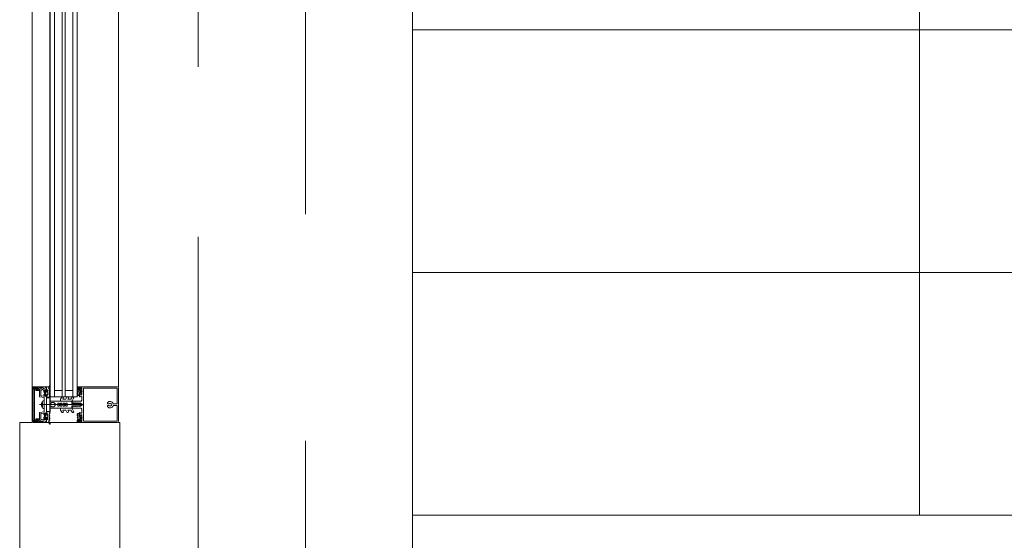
# Model space of a CAD drawing. Header units: centimetres. Extents: x -2424 to 1783, y 5 to 2907.
# Tile 9 of 99: x -1253 to -1115, y 1537 to 1610. Entities that reach past the tile are written whole.
import ezdxf

# ---------------------------------------------------------------- set-up
doc = ezdxf.new("R2010")
doc.units = ezdxf.units.CM
for name, pattern in [('Dash', [60, 30, -30]), ('Hidden', [71.4375, 47.625, -23.8125]), ('Oś', [222.25, 127, -31.75, 31.75, -31.75])]:
    doc.linetypes.add(name, pattern=pattern)
for name, color, linetype, lineweight in [('A-DETL', 90, 'Continuous', 9), ('A-DETL-GENF', 92, 'Continuous', 9), ('A-DETL-THIN', 151, 'Continuous', 9), ('A-GLAZ-CURT', 52, 'Continuous', 9), ('A-GLAZ-CWMG', 51, 'Continuous', 9), ('A-WALL', 113, 'Continuous', 13), ('S-GRID', 1, 'Continuous', 13), ('S-STRS', 31, 'Continuous', 13), ('S-STRS-MBND', 31, 'Continuous', 13)]:
    doc.layers.add(name, color=color, linetype=linetype, lineweight=lineweight)

msp = doc.modelspace()

# ---------------------------------------------------------------- linework, layer by layer
at = {"layer": 'A-DETL', "color": 251, "linetype": 'Hidden', "lineweight": 9}
msp.add_line((-1227.62, 1388.83), (-1227.62, 1828.33), dxfattribs=at)
at = {"layer": 'A-DETL-GENF', "color": 251, "lineweight": 9}
for p, q in [((-1250.87, 1553.48), (-1250.87, 1558.18)), ((-1250.72, 1557.95), (-1250.72, 1553.7)), ((-1250.57, 1553.69), (-1250.57, 1557.96)), ((-1249.96, 1558.15), (-1249.96, 1557.87)), ((-1249.86, 1557.93), (-1249.86, 1556.96)), ((-1249.41, 1558.17), (-1249.83, 1557.97)), ((-1249.63, 1557.88), (-1249.46, 1557.96)), ((-1248.85, 1557.84), (-1248.85, 1557.78)), ((-1248.79, 1557.71), (-1248.79, 1557.84)), ((-1248.39, 1558), (-1248.54, 1558.09)), ((-1248.48, 1557.9), (-1248.39, 1557.95)), ((-1248.37, 1558.42), (-1248.37, 1558.51)), ((-1244.57, 1558.2), (-1244.57, 1558.3)), ((-1244.46, 1557.73), (-1244.51, 1557.87)), ((-1244.45, 1558.18), (-1244.45, 1558.31)), ((-1244.35, 1557.91), (-1244.45, 1558.13)), ((-1244.12, 1558.05), (-1244.1, 1558.08)), ((-1244.09, 1557.87), (-1244.09, 1557.54)), ((-1244.05, 1558.09), (-1243.94, 1557.96)), ((-1243.95, 1557.85), (-1243.96, 1557.84)), ((-1238.98, 1558.33), (-1243.58, 1558.33)), ((-1238.98, 1558.12), (-1243.58, 1558.12)), ((-1238.92, 1558.33), (-1240.57, 1558.33)), ((-1238.77, 1553.46), (-1238.77, 1558.18)), ((-1249.82, 1556.92), (-1249.21, 1556.81)), ((-1249.68, 1557.17), (-1249.68, 1557.79)), ((-1249.13, 1557.8), (-1249.22, 1557.72)), ((-1249.22, 1557.13), (-1249.13, 1557.05)), ((-1249.19, 1556.78), (-1249.19, 1555.85)), ((-1249.17, 1557.54), (-1249.17, 1557.31)), ((-1249.11, 1557.5), (-1249.11, 1557.62)), ((-1249.11, 1557.24), (-1249.11, 1557.36)), ((-1248.91, 1557.56), (-1249.07, 1557.47)), ((-1249.07, 1557.38), (-1248.91, 1557.29)), ((-1249.06, 1557.67), (-1248.94, 1557.67)), ((-1248.94, 1557.19), (-1249.06, 1557.19)), ((-1248.89, 1557.62), (-1248.89, 1557.59)), ((-1248.89, 1557.26), (-1248.89, 1557.24)), ((-1248.85, 1557.07), (-1248.85, 1557.01)), ((-1248.75, 1557.65), (-1248.74, 1557.65)), ((-1248.75, 1557.2), (-1248.74, 1557.19)), ((-1248.68, 1557.8), (-1248.73, 1557.77)), ((-1248.71, 1557.25), (-1248.73, 1557.25)), ((-1248.71, 1557.61), (-1248.72, 1557.59)), ((-1248.71, 1557.55), (-1248.69, 1557.54)), ((-1248.68, 1557.37), (-1248.7, 1557.36)), ((-1248.7, 1557.31), (-1248.69, 1557.3)), ((-1248.68, 1557.49), (-1248.69, 1557.48)), ((-1248.69, 1557.43), (-1248.68, 1557.42)), ((-1248.39, 1557.78), (-1248.48, 1557.83)), ((-1248.48, 1557.68), (-1248.39, 1557.73)), ((-1248.39, 1557.56), (-1248.48, 1557.61)), ((-1248.48, 1557.46), (-1248.39, 1557.51)), ((-1248.39, 1557.34), (-1248.48, 1557.39)), ((-1248.48, 1557.24), (-1248.39, 1557.29)), ((-1248.39, 1557.12), (-1248.48, 1557.17)), ((-1248.47, 1557.02), (-1248.39, 1557.07)), ((-1248.39, 1556.9), (-1248.47, 1556.95)), ((-1246.91, 1556.38), (-1246.91, 1556.56)), ((-1246.9, 1556.59), (-1246.74, 1556.86)), ((-1246.52, 1556.74), (-1246.57, 1556.65)), ((-1246.53, 1556.58), (-1246.21, 1556.58)), ((-1246.17, 1556.6), (-1246.01, 1556.86)), ((-1245.8, 1556.74), (-1245.85, 1556.65)), ((-1245.81, 1556.58), (-1245.48, 1556.58)), ((-1245.44, 1556.6), (-1245.28, 1556.86)), ((-1245.07, 1556.74), (-1245.29, 1556.35)), ((-1244.56, 1557.62), (-1244.48, 1557.67)), ((-1244.48, 1557.52), (-1244.56, 1557.57)), ((-1244.56, 1557.4), (-1244.48, 1557.45)), ((-1244.48, 1557.3), (-1244.56, 1557.35)), ((-1244.56, 1557.18), (-1244.48, 1557.23)), ((-1244.29, 1557.54), (-1244.29, 1557.77)), ((-1244.14, 1557.5), (-1244.24, 1557.5)), ((-1244.1, 1557.33), (-1244.12, 1557.36)), ((-1243.94, 1557.45), (-1244.05, 1557.32)), ((-1243.98, 1557.8), (-1243.98, 1557.61)), ((-1243.96, 1557.57), (-1243.95, 1557.56)), ((-1249.86, 1555.83), (-1243.7, 1555.83)), ((-1249.56, 1556.05), (-1249.56, 1555.6)), ((-1249.41, 1555.42), (-1249.41, 1556.23)), ((-1249.19, 1555.8), (-1249.19, 1554.87)), ((-1247.87, 1556.13), (-1248.09, 1556.13)), ((-1247.87, 1555.53), (-1248.09, 1555.53)), ((-1246.91, 1555.28), (-1246.91, 1555.09)), ((-1245.34, 1556.33), (-1246.86, 1556.33)), ((-1245.34, 1555.33), (-1246.86, 1555.33)), ((-1245.07, 1554.91), (-1245.29, 1555.3)), ((-1245.27, 1556.28), (-1245.27, 1556.18)), ((-1245.27, 1555.46), (-1245.27, 1555.38)), ((-1244.09, 1556.33), (-1245.22, 1556.33)), ((-1245.22, 1555.33), (-1244.09, 1555.33)), ((-1244.48, 1556.01), (-1244.47, 1556.04)), ((-1244.48, 1555.64), (-1244.47, 1555.62)), ((-1244.45, 1556.04), (-1244.43, 1556.01)), ((-1244.45, 1555.62), (-1244.43, 1555.64)), ((-1244.42, 1556), (-1244.28, 1556)), ((-1244.42, 1555.65), (-1244.28, 1555.65)), ((-1244.1, 1555.9), (-1244.09, 1555.88)), ((-1244.1, 1555.75), (-1244.09, 1555.78)), ((-1240.12, 1555.95), (-1240.25, 1555.95)), ((-1240.25, 1555.71), (-1240.12, 1555.71)), ((-1239.77, 1555.95), (-1239.83, 1555.95)), ((-1239.83, 1555.71), (-1239.77, 1555.71)), ((-1239.5, 1555.93), (-1239.03, 1555.93)), ((-1239.03, 1555.73), (-1239.5, 1555.73)), ((-1249.96, 1553.79), (-1249.96, 1553.51)), ((-1249.86, 1554.69), (-1249.86, 1553.73)), ((-1249.21, 1554.84), (-1249.82, 1554.74)), ((-1249.68, 1553.86), (-1249.68, 1554.48)), ((-1249.46, 1553.69), (-1249.63, 1553.77)), ((-1249.22, 1554.52), (-1249.13, 1554.6)), ((-1249.13, 1553.85), (-1249.22, 1553.93)), ((-1249.17, 1554.11), (-1249.17, 1554.34)), ((-1249.11, 1554.42), (-1249.11, 1554.3)), ((-1249.11, 1554.16), (-1249.11, 1554.04)), ((-1249.07, 1554.27), (-1248.91, 1554.36)), ((-1248.91, 1554.09), (-1249.07, 1554.18)), ((-1248.94, 1554.47), (-1249.06, 1554.47)), ((-1249.06, 1553.99), (-1248.94, 1553.99)), ((-1248.89, 1554.39), (-1248.89, 1554.42)), ((-1248.89, 1554.04), (-1248.89, 1554.06)), ((-1248.85, 1554.58), (-1248.85, 1554.64)), ((-1248.85, 1553.82), (-1248.85, 1553.88)), ((-1248.79, 1553.94), (-1248.79, 1553.82)), ((-1248.75, 1554.45), (-1248.74, 1554.46)), ((-1248.75, 1554), (-1248.74, 1554)), ((-1248.71, 1554.4), (-1248.73, 1554.4)), ((-1248.68, 1553.85), (-1248.73, 1553.88)), ((-1248.71, 1554.04), (-1248.72, 1554.06)), ((-1248.71, 1554.1), (-1248.69, 1554.11)), ((-1248.7, 1554.34), (-1248.69, 1554.35)), ((-1248.68, 1554.28), (-1248.7, 1554.29)), ((-1248.69, 1554.22), (-1248.68, 1554.23)), ((-1248.68, 1554.16), (-1248.69, 1554.17)), ((-1248.39, 1554.53), (-1248.48, 1554.48)), ((-1248.48, 1554.41), (-1248.39, 1554.36)), ((-1248.39, 1554.31), (-1248.48, 1554.26)), ((-1248.48, 1554.19), (-1248.39, 1554.14)), ((-1248.39, 1554.09), (-1248.48, 1554.04)), ((-1248.48, 1553.97), (-1248.39, 1553.92)), ((-1248.39, 1553.87), (-1248.48, 1553.82)), ((-1248.48, 1553.75), (-1248.39, 1553.7)), ((-1248.39, 1554.75), (-1248.47, 1554.7)), ((-1248.47, 1554.63), (-1248.39, 1554.58)), ((-1246.9, 1555.06), (-1246.74, 1554.79)), ((-1246.52, 1554.91), (-1246.57, 1555)), ((-1246.53, 1555.08), (-1246.21, 1555.08)), ((-1246.17, 1555.05), (-1246.01, 1554.79)), ((-1245.8, 1554.91), (-1245.85, 1555)), ((-1245.81, 1555.08), (-1245.48, 1555.08)), ((-1245.44, 1555.05), (-1245.28, 1554.79)), ((-1244.56, 1554.47), (-1244.48, 1554.42)), ((-1244.48, 1554.35), (-1244.56, 1554.3)), ((-1244.56, 1554.25), (-1244.48, 1554.2)), ((-1244.48, 1554.13), (-1244.56, 1554.08)), ((-1244.56, 1554.03), (-1244.48, 1553.98)), ((-1244.46, 1553.92), (-1244.51, 1553.78)), ((-1244.35, 1553.74), (-1244.45, 1553.52)), ((-1244.29, 1554.11), (-1244.29, 1553.89)), ((-1244.14, 1554.16), (-1244.24, 1554.16)), ((-1244.1, 1554.32), (-1244.12, 1554.29)), ((-1244.09, 1553.78), (-1244.09, 1554.11)), ((-1243.94, 1554.2), (-1244.05, 1554.33)), ((-1243.98, 1553.85), (-1243.98, 1554.04)), ((-1243.96, 1554.08), (-1243.95, 1554.09)), ((-1243.95, 1553.8), (-1243.96, 1553.81)), ((-1249.83, 1553.68), (-1249.41, 1553.48)), ((-1248.39, 1553.65), (-1248.54, 1553.56)), ((-1248.37, 1553.23), (-1248.37, 1553.14)), ((-1244.57, 1553.45), (-1244.57, 1553.35)), ((-1244.45, 1553.48), (-1244.45, 1553.35)), ((-1244.12, 1553.6), (-1244.1, 1553.57)), ((-1244.05, 1553.57), (-1243.94, 1553.69)), ((-1238.98, 1553.54), (-1243.58, 1553.54)), ((-1238.98, 1553.33), (-1243.58, 1553.33)), ((-1240.57, 1553.33), (-1238.92, 1553.33))]:
    msp.add_line(p, q, dxfattribs=at)
at = {"layer": 'A-DETL-GENF', "color": 251, "lineweight": 9, "flags": 128}
for points in [[(-1250.72, 1558.33), (-1248.87, 1558.33), (-1248.87, 1558.22), (-1249.23, 1558.1)], [(-1250.01, 1557.82), (-1250.36, 1557.82), (-1250.36, 1557.95), (-1250.09, 1557.95), (-1250.09, 1558.2), (-1250.72, 1558.2), (-1250.72, 1553.46), (-1250.09, 1553.46), (-1250.09, 1553.71), (-1250.36, 1553.71), (-1250.36, 1553.84), (-1250.01, 1553.84)], [(-1250.52, 1558.01), (-1250.16, 1558.01), (-1250.16, 1558.15), (-1250.52, 1558.15)], [(-1249.37, 1558.17), (-1249.48, 1558.17), (-1249.6, 1558.2), (-1249.91, 1558.2)], [(-1249.31, 1557.88), (-1249.01, 1557.96), (-1249.01, 1557.78), (-1248.95, 1557.78), (-1248.87, 1557.86), (-1248.87, 1558.18), (-1249.25, 1558.08)], [(-1248.58, 1558.31), (-1248.85, 1558.31), (-1248.85, 1557.9)], [(-1244.43, 1558.33), (-1244.29, 1558.33), (-1244.29, 1558.12), (-1244.31, 1558.07)], [(-1243.47, 1558.33), (-1244.27, 1558.33), (-1244.27, 1558.14), (-1244.19, 1558.06), (-1244.13, 1558.06), (-1244.13, 1558.18), (-1243.9, 1558.18), (-1243.9, 1557.73)], [(-1243.47, 1558.12), (-1243.67, 1558.12), (-1243.67, 1553.54), (-1243.47, 1553.54)], [(-1238.98, 1555.98), (-1238.98, 1558.12), (-1240.57, 1558.12)], [(-1249.6, 1554.58), (-1249.01, 1554.69), (-1249.01, 1554.58), (-1248.95, 1554.58), (-1248.87, 1554.66), (-1248.87, 1557), (-1248.95, 1557.08), (-1249.01, 1557.08), (-1249.01, 1556.97), (-1249.6, 1557.07)], [(-1249.04, 1557.75), (-1249.05, 1557.75), (-1249.08, 1557.8)], [(-1249.08, 1557.06), (-1249.05, 1557.11), (-1249.04, 1557.11)], [(-1248.85, 1556.94), (-1248.85, 1556.81), (-1248.46, 1556.81), (-1248.39, 1556.85)], [(-1248.79, 1557.03), (-1248.79, 1557.15), (-1248.77, 1557.15), (-1248.78, 1557.02)], [(-1244.31, 1557.34), (-1244.29, 1557.29), (-1244.29, 1557.09), (-1244.49, 1557.09), (-1244.56, 1557.13)], [(-1243.9, 1557.68), (-1243.9, 1557.24), (-1244.13, 1557.24), (-1244.13, 1557.36), (-1244.19, 1557.36), (-1244.27, 1557.28), (-1244.27, 1556.92), (-1244.15, 1556.92), (-1244.15, 1557.04), (-1243.94, 1557.04), (-1243.94, 1556.48)], [(-1249.35, 1555.31), (-1249.19, 1555.29), (-1249.19, 1556.37), (-1249.35, 1556.35)], [(-1248.26, 1556.03), (-1248.38, 1556.03), (-1248.38, 1556.33), (-1245.31, 1556.33), (-1245.31, 1556), (-1244.5, 1556)], [(-1248.26, 1555.63), (-1248.38, 1555.63), (-1248.38, 1555.33), (-1245.31, 1555.33), (-1245.31, 1555.65), (-1244.5, 1555.65)], [(-1247.8, 1556.09), (-1247.58, 1555.83), (-1247.28, 1555.83), (-1247.28, 1556.03), (-1247.08, 1556.03), (-1247.08, 1555.93), (-1246.91, 1555.93), (-1246.91, 1556.03), (-1246.71, 1556.03), (-1246.71, 1555.83), (-1246.54, 1555.83), (-1246.54, 1556.03), (-1246.34, 1556.03), (-1246.34, 1555.93), (-1246.18, 1555.93), (-1246.18, 1556.03), (-1245.98, 1556.03), (-1245.98, 1555.83), (-1244.08, 1555.83), (-1245.98, 1555.83), (-1245.98, 1555.63), (-1246.18, 1555.63), (-1246.18, 1555.73), (-1246.34, 1555.73), (-1246.34, 1555.63), (-1246.54, 1555.63), (-1246.54, 1555.83), (-1246.71, 1555.83), (-1246.71, 1555.63), (-1246.91, 1555.63), (-1246.91, 1555.73), (-1247.08, 1555.73), (-1247.08, 1555.63), (-1247.28, 1555.63), (-1247.28, 1555.83), (-1247.58, 1555.83), (-1247.8, 1555.56)], [(-1245.17, 1556.08), (-1245.08, 1556.08), (-1245.05, 1556.03), (-1244.93, 1556.03), (-1244.9, 1556.08), (-1244.87, 1556.03), (-1244.75, 1556.03), (-1244.72, 1556.08), (-1244.69, 1556.03), (-1244.57, 1556.03), (-1244.54, 1556.08), (-1244.51, 1556.03), (-1244.39, 1556.03), (-1244.36, 1556.08), (-1244.33, 1556.03), (-1244.21, 1556.03), (-1244.18, 1556.08), (-1244.15, 1556.03), (-1244.12, 1556.03), (-1243.92, 1555.91)], [(-1243.92, 1555.74), (-1244.12, 1555.63), (-1244.24, 1555.63), (-1244.27, 1555.58), (-1244.3, 1555.63), (-1244.42, 1555.63), (-1244.45, 1555.58), (-1244.48, 1555.63), (-1244.6, 1555.63), (-1244.63, 1555.58), (-1244.66, 1555.63), (-1244.78, 1555.63), (-1244.81, 1555.58), (-1244.84, 1555.63), (-1244.96, 1555.63), (-1244.99, 1555.58), (-1245.02, 1555.63), (-1245.14, 1555.63), (-1245.17, 1555.57)], [(-1243.94, 1555.18), (-1243.94, 1554.62), (-1244.15, 1554.62), (-1244.15, 1554.74), (-1244.27, 1554.74), (-1244.27, 1554.38), (-1244.19, 1554.3), (-1244.13, 1554.3), (-1244.13, 1554.42), (-1243.9, 1554.42), (-1243.9, 1553.97)], [(-1240.57, 1553.54), (-1238.98, 1553.54), (-1238.98, 1555.68)], [(-1249.25, 1553.58), (-1248.87, 1553.48), (-1248.87, 1553.8), (-1248.95, 1553.88), (-1249.01, 1553.88), (-1249.01, 1553.69), (-1249.31, 1553.77)], [(-1249.08, 1554.6), (-1249.05, 1554.55), (-1249.04, 1554.55)], [(-1249.04, 1553.91), (-1249.05, 1553.91), (-1249.08, 1553.86)], [(-1248.85, 1554.71), (-1248.85, 1554.85), (-1248.46, 1554.85), (-1248.39, 1554.8)], [(-1248.58, 1553.35), (-1248.85, 1553.35), (-1248.85, 1553.76)], [(-1248.79, 1554.62), (-1248.79, 1554.5), (-1248.77, 1554.5), (-1248.78, 1554.63)], [(-1244.31, 1554.31), (-1244.29, 1554.36), (-1244.29, 1554.57), (-1244.49, 1554.57), (-1244.56, 1554.52)], [(-1243.9, 1553.92), (-1243.9, 1553.48), (-1244.13, 1553.48), (-1244.13, 1553.6), (-1244.19, 1553.6), (-1244.27, 1553.52), (-1244.27, 1553.33), (-1243.47, 1553.33)], [(-1249.23, 1553.55), (-1248.87, 1553.44), (-1248.87, 1553.33), (-1250.72, 1553.33)], [(-1250.52, 1553.5), (-1250.16, 1553.5), (-1250.16, 1553.64), (-1250.52, 1553.64)], [(-1249.91, 1553.46), (-1249.6, 1553.46), (-1249.48, 1553.49), (-1249.37, 1553.49)], [(-1244.43, 1553.33), (-1244.29, 1553.33), (-1244.29, 1553.53), (-1244.31, 1553.58)]]:
    msp.add_lwpolyline(points, dxfattribs=at)
for points in [[(-1248.41, 1554.86), (-1248.41, 1556.8), (-1248.86, 1556.8), (-1248.86, 1554.86)], [(-1248.37, 1554.86), (-1248.37, 1556.8), (-1248.41, 1556.8), (-1248.41, 1554.86)]]:
    msp.add_lwpolyline(points, close=True, dxfattribs=at)
at = {"layer": 'A-DETL-GENF', "color": 251, "lineweight": 9}
for centre, radius, start, end in [((-1250.72, 1558.18), 0.15, 89.9938, 180.0062), ((-1250.52, 1557.95), 0.2, 89.9718, 180.0352), ((-1250.52, 1557.96), 0.0499, 89.8796, 180.0225), ((-1250.01, 1557.87), 0.05, 270, 0.0001), ((-1249.91, 1558.14), 0.0512, 90.5709, 178.6482), ((-1249.81, 1557.93), 0.05, 115, 180), ((-1249.58, 1557.79), 0.1, 115, 180), ((-1249.44, 1557.9), 0.06, 18.8192, 115), ((-1249.38, 1558.12), 0.06, 8.4417, 115), ((-1249.32, 1557.94), 0.06, 198.8192, 285), ((-1249.37, 1558.1), 0.07, 30.0064, 90), ((-1249.26, 1558.13), 0.06, 188.4417, 285), ((-1249.25, 1558.17), 0.07, 210.0064, 288), ((-1248.85, 1557.87), 0.03, 270, 90), ((-1248.73, 1557.84), 0.065, 0, 180), ((-1248.7, 1557.84), 0.04, 299.9937, 0), ((-1248.72, 1558.56), 0.286, 297.5921, 351.6433), ((-1248.52, 1558.13), 0.05, 115.3637, 240.1649), ((-1248.66, 1558.44), 0.291, 295.3637, 350.4545), ((-1248.45, 1557.86), 0.0417, 125.132, 234.868), ((-1248.4, 1558.51), 0.03, 359.9022, 171.6433), ((-1248.41, 1557.97), 0.03, 300.7154, 60.1649), ((-1248.57, 1558.42), 0.2, 350.4545, 359.9022), ((-1244.55, 1558.3), 0.02, 104.6036, 180), ((-1243.58, 1558.22), 0.997, 181.4989, 200.69), ((-1244.54, 1558.26), 0.059, 358.5974, 104.6036), ((-1243.55, 1558.25), 0.933, 179.587, 203.0035), ((-1244.43, 1558.31), 0.02, 90.0007, 179.9993), ((-1244.35, 1558.18), 0.1, 180.0001, 204), ((-1244.38, 1557.9), 0.0337, 203.0035, 24), ((-1244.28, 1558.06), 0.03, 165.4027, 284.3746), ((-1244.15, 1557.77), 0.148, 82.4164, 180.2404), ((-1244.2, 1557.77), 0.277, 76.6587, 104.3746), ((-1244.13, 1558.06), 0.02, 256.6587, 330.0171), ((-1244.14, 1557.87), 0.0496, 2.7559, 69.6878), ((-1244.07, 1558.07), 0.03, 38.5798, 149.9915), ((-1243.93, 1557.8), 0.05, 128.8475, 180), ((-1244, 1557.91), 0.08, 308.8475, 39.685), ((-1238.92, 1558.18), 0.15, 0.0003, 89.9997), ((-1249.81, 1556.96), 0.05, 180, 260), ((-1249.58, 1557.17), 0.1, 180, 260), ((-1249.17, 1557.66), 0.08, 129.9967, 247.3844), ((-1249.17, 1557.19), 0.08, 112.6228, 229.9969), ((-1249.22, 1556.78), 0.03, 0, 80), ((-1249.22, 1557.54), 0.05, 0.0003, 67.3776), ((-1249.22, 1557.31), 0.05, 292.6209, 0.0012), ((-1249.11, 1557.78), 0.03, 30.0049, 129.9897), ((-1249.11, 1557.07), 0.03, 229.9887, 330.0017), ((-1249.06, 1557.62), 0.05, 89.9899, 180.0101), ((-1249.08, 1557.5), 0.03, 179.9936, 300.0024), ((-1249.08, 1557.36), 0.03, 60.0027, 180.0013), ((-1249.06, 1557.24), 0.05, 180.0092, 269.9908), ((-1248.96, 1557.44), 0.314, 75.4979, 104.5021), ((-1248.96, 1557.41), 0.314, 255.517, 283.1975), ((-1248.94, 1557.62), 0.05, 359.9897, 90.0103), ((-1248.94, 1557.24), 0.05, 270.009, 359.991), ((-1248.92, 1557.59), 0.03, 299.9936, 0.0121), ((-1248.92, 1557.26), 0.03, 359.9893, 60.005), ((-1248.88, 1557.07), 0.03, 0, 103.1975), ((-1248.88, 1557.78), 0.03, 270.0185, 359.0948), ((-1248.83, 1557.03), 0.033, 215.0901, 360), ((-1248.82, 1556.94), 0.03, 97.1885, 179.997), ((-1248.83, 1557.02), 0.05, 277.1737, 0.0088), ((-1248.74, 1557.71), 0.05, 180, 215.0779), ((-1249.14, 1557.43), 0.44, 324.1588, 35.0779), ((-1248.76, 1557.15), 0.03, 144.1588, 180), ((-1248.68, 1557.69), 0.1, 120.0023, 179.1728), ((-1248.75, 1557.69), 0.0339, 179.1783, 266.9975), ((-1248.77, 1557.18), 0.03, 270.0112, 26.991), ((-1248.72, 1557.22), 0.03, 105.0015, 206.9968), ((-1248.74, 1557.63), 0.0272, 330.011, 86.9853), ((-1248.7, 1557.58), 0.0316, 150.007, 251.9967), ((-1248.68, 1557.33), 0.0316, 120.0026, 221.9974), ((-1248.72, 1557.28), 0.03, 284.9955, 42.0028), ((-1248.67, 1557.46), 0.0316, 134.991, 237.0104), ((-1248.7, 1557.51), 0.03, 315.0005, 72.0009), ((-1248.69, 1557.4), 0.03, 300.0003, 56.9985), ((-1248.45, 1557.64), 0.0415, 125.012, 234.988), ((-1248.45, 1557.43), 0.043, 127.8436, 233.8234), ((-1248.45, 1557.21), 0.0419, 125.4665, 234.6999), ((-1248.45, 1556.98), 0.0416, 116.9541, 241.568), ((-1248.41, 1557.75), 0.03, 300.5887, 59.5346), ((-1248.41, 1557.54), 0.03, 300.1448, 59.5346), ((-1248.41, 1557.32), 0.03, 300.3449, 59.5346), ((-1248.41, 1557.1), 0.03, 300.3446, 59.7685), ((-1248.4, 1556.87), 0.03, 299.7965, 60.132), ((-1246.86, 1556.56), 0.05, 150, 180), ((-1246.63, 1556.8), 0.125, 330, 150), ((-1246.53, 1556.63), 0.05, 150, 270), ((-1246.21, 1556.63), 0.05, 270, 330), ((-1245.91, 1556.8), 0.125, 330, 150), ((-1245.81, 1556.63), 0.05, 150, 270), ((-1245.48, 1556.63), 0.05, 270, 330), ((-1245.18, 1556.8), 0.125, 330, 150), ((-1244.55, 1557.59), 0.03, 120.0871, 239.9129), ((-1244.55, 1557.15), 0.0301, 120.1258, 239.8742), ((-1244.55, 1557.37), 0.0299, 120.122, 245.064), ((-1244.5, 1557.71), 0.05, 300.069, 20.536), ((-1244.5, 1557.49), 0.0402, 297.7922, 62.3701), ((-1244.5, 1557.26), 0.0414, 298.176, 61.824), ((-1244.28, 1557.35), 0.03, 75.6254, 194.5942), ((-1244.24, 1557.55), 0.0502, 183.3323, 269.7322), ((-1244.2, 1557.64), 0.277, 255.6254, 283.341), ((-1244.14, 1557.54), 0.0499, 279.2263, 356.9893), ((-1244.13, 1557.35), 0.02, 29.9847, 103.341), ((-1244.07, 1557.34), 0.03, 210.0085, 321.4202), ((-1244.09, 1556.48), 0.15, 269.9706, 0.0294), ((-1243.93, 1557.61), 0.05, 180, 231.1528), ((-1244, 1557.5), 0.08, 320.315, 51.1528), ((-1243.91, 1557.71), 0.0255, 282.35, 77.65), ((-1248.66, 1555.83), 0.921, 153.7078, 165.8284), ((-1248.66, 1555.83), 0.92, 194.1683, 206.293), ((-1249.29, 1556.13), 0.22, 103.9707, 152.728), ((-1249.29, 1555.52), 0.22, 207.2746, 256.0268), ((-1249.19, 1555.83), 0.0256, 282.6804, 77.3196), ((-1248.26, 1556.13), 0.1, 270, 330), ((-1248.26, 1555.53), 0.1, 30, 90), ((-1248.09, 1556.03), 0.1, 90, 150), ((-1248.09, 1555.63), 0.1, 210, 270), ((-1247.87, 1556.03), 0.1, 40, 90), ((-1247.87, 1555.63), 0.1, 270, 320), ((-1246.86, 1556.38), 0.05, 180, 270), ((-1246.86, 1555.28), 0.05, 90, 180), ((-1246.86, 1555.09), 0.05, 180, 210), ((-1245.34, 1556.38), 0.05, 270, 330), ((-1245.34, 1555.28), 0.05, 30, 90), ((-1245.22, 1556.28), 0.05, 89.9899, 180.0101), ((-1245.17, 1556.18), 0.0999, 179.9704, 270.0296), ((-1245.15, 1555.45), 0.126, 101.5693, 175.5931), ((-1245.22, 1555.38), 0.05, 180.9313, 269.9852), ((-1244.5, 1556.02), 0.02, 270, 329.9802), ((-1244.5, 1555.63), 0.02, 30.0198, 90), ((-1244.46, 1556.03), 0.01, 30.0303, 149.9802), ((-1244.46, 1555.62), 0.01, 210.0198, 329.9697), ((-1244.42, 1556.02), 0.02, 210.0303, 270), ((-1244.42, 1555.63), 0.02, 90, 149.9697), ((-1244.28, 1555.8), 0.2, 30, 90), ((-1244.28, 1555.85), 0.2, 270, 330), ((-1244.18, 1555.83), 0.1, 0, 30), ((-1244.18, 1555.83), 0.1, 330, 0), ((-1244.09, 1555.18), 0.15, 359.9706, 90.0294), ((-1243.97, 1555.83), 0.1, 298.7984, 61.2016), ((-1240.25, 1556.05), 0.1, 141.0552, 270), ((-1240.25, 1555.61), 0.1, 90, 218.9448), ((-1239.97, 1555.83), 0.45, 17.4982, 141.0552), ((-1239.97, 1555.83), 0.45, 218.9448, 342.583), ((-1240.12, 1555.98), 0.03, 270, 40.3193), ((-1240.12, 1555.68), 0.03, 319.6807, 90), ((-1239.97, 1555.83), 0.21, 53.7768, 126.2232), ((-1239.97, 1555.83), 0.21, 233.7768, 306.2232), ((-1239.83, 1555.98), 0.03, 139.6807, 270), ((-1239.83, 1555.68), 0.03, 90, 220.3193), ((-1239.97, 1555.83), 0.24, 330, 30), ((-1239.5, 1555.98), 0.05, 197.4982, 270), ((-1239.5, 1555.68), 0.05, 90, 162.583), ((-1239.03, 1555.98), 0.05, 270.0077, 359.9923), ((-1239.03, 1555.68), 0.05, 359.9791, 90.0209), ((-1250.52, 1553.7), 0.2, 180.0295, 269.9723), ((-1250.01, 1553.79), 0.05, 359.9981, 90.0017), ((-1249.81, 1554.69), 0.05, 100, 180), ((-1249.81, 1553.73), 0.05, 180, 245), ((-1249.58, 1554.48), 0.1, 100, 180), ((-1249.58, 1553.86), 0.1, 180, 245), ((-1249.44, 1553.75), 0.06, 245, 341.1808), ((-1249.32, 1553.71), 0.06, 75, 161.1808), ((-1249.17, 1554.46), 0.08, 130.0031, 247.3772), ((-1249.17, 1553.99), 0.08, 112.6156, 230.0033), ((-1249.22, 1554.87), 0.03, 280, 0), ((-1249.22, 1554.34), 0.05, 359.9988, 67.3791), ((-1249.22, 1554.11), 0.05, 292.6224, 359.9997), ((-1249.11, 1554.58), 0.03, 29.9983, 130.0113), ((-1249.11, 1553.87), 0.03, 230.0103, 329.9951), ((-1249.06, 1554.42), 0.05, 90.0092, 179.9908), ((-1249.08, 1554.3), 0.03, 179.9987, 299.9973), ((-1249.08, 1554.16), 0.03, 59.9976, 180.0064), ((-1249.06, 1554.04), 0.05, 179.9899, 270.0101), ((-1248.96, 1554.24), 0.314, 76.8025, 104.483), ((-1248.96, 1554.21), 0.314, 255.4979, 284.5021), ((-1248.94, 1554.42), 0.05, 0.009, 89.991), ((-1248.94, 1554.04), 0.05, 269.9897, 0.0103), ((-1248.92, 1554.39), 0.03, 299.995, 0.0107), ((-1248.92, 1554.06), 0.03, 359.9879, 60.0064), ((-1248.88, 1554.58), 0.03, 256.8025, 0), ((-1248.88, 1553.88), 0.03, 0.9052, 89.9815), ((-1248.82, 1554.71), 0.03, 180.003, 262.8115), ((-1248.83, 1554.62), 0.033, 0, 144.9099), ((-1248.85, 1553.79), 0.03, 270, 90), ((-1248.83, 1554.63), 0.05, 359.9912, 82.8263), ((-1248.76, 1554.5), 0.03, 180, 215.8412), ((-1249.14, 1554.23), 0.44, 324.9221, 35.8412), ((-1248.74, 1553.94), 0.05, 144.9221, 180), ((-1248.73, 1553.82), 0.065, 180, 0), ((-1248.75, 1553.96), 0.0339, 93.0025, 180.8217), ((-1248.68, 1553.96), 0.1, 180.8272, 239.9977), ((-1248.77, 1554.47), 0.03, 333.009, 89.9888), ((-1248.72, 1554.43), 0.03, 153.0032, 254.9985), ((-1248.74, 1554.03), 0.0272, 273.0147, 29.989), ((-1248.7, 1554.07), 0.0316, 108.0033, 209.993), ((-1248.72, 1554.37), 0.03, 317.9972, 75.0045), ((-1248.68, 1554.32), 0.0316, 138.0026, 239.9974), ((-1248.67, 1554.19), 0.0316, 122.9896, 225.009), ((-1248.7, 1554.14), 0.03, 287.9991, 44.9995), ((-1248.69, 1554.25), 0.03, 303.0015, 59.9997), ((-1248.7, 1553.82), 0.04, 360, 60.0063), ((-1248.45, 1554.67), 0.0416, 118.432, 243.0459), ((-1248.45, 1554.45), 0.0419, 125.3001, 234.5335), ((-1248.45, 1554.23), 0.043, 126.1766, 232.1564), ((-1248.45, 1554.01), 0.0415, 125.012, 234.988), ((-1248.45, 1553.79), 0.0417, 125.132, 234.868), ((-1248.4, 1554.78), 0.03, 299.868, 60.2035), ((-1248.41, 1554.56), 0.03, 300.2315, 59.6554), ((-1248.41, 1554.34), 0.03, 300.4654, 59.6551), ((-1248.41, 1554.12), 0.03, 300.4654, 59.8552), ((-1248.41, 1553.9), 0.03, 300.4654, 59.4113), ((-1248.41, 1553.68), 0.03, 299.8351, 59.2846), ((-1246.63, 1554.85), 0.125, 210, 30), ((-1246.53, 1555.03), 0.05, 90, 210), ((-1246.21, 1555.03), 0.05, 30, 90), ((-1245.91, 1554.85), 0.125, 210, 30), ((-1245.81, 1555.03), 0.05, 90, 210), ((-1245.48, 1555.03), 0.05, 30, 90), ((-1245.18, 1554.85), 0.125, 210, 30), ((-1244.55, 1554.5), 0.0301, 120.1258, 239.8742), ((-1244.55, 1554.06), 0.03, 120.0871, 239.9129), ((-1244.55, 1554.28), 0.0299, 114.936, 239.878), ((-1243.58, 1553.43), 0.997, 159.31, 178.5011), ((-1244.5, 1554.39), 0.0414, 298.176, 61.824), ((-1244.5, 1554.17), 0.0402, 297.6299, 62.2078), ((-1244.5, 1553.94), 0.05, 339.464, 59.931), ((-1243.55, 1553.4), 0.933, 156.9965, 180.413), ((-1244.38, 1553.75), 0.0337, 336, 156.9965), ((-1244.28, 1554.31), 0.03, 165.4058, 284.3746), ((-1244.24, 1554.11), 0.0502, 90.2678, 176.6677), ((-1244.15, 1553.89), 0.148, 179.7596, 277.5836), ((-1244.2, 1554.01), 0.277, 76.659, 104.3746), ((-1244.13, 1554.3), 0.02, 256.659, 330.0153), ((-1244.14, 1554.11), 0.0499, 3.0107, 80.7737), ((-1244.14, 1553.79), 0.0496, 290.3122, 357.2441), ((-1244.07, 1554.31), 0.03, 38.5798, 149.9915), ((-1243.93, 1554.04), 0.05, 128.8472, 180), ((-1243.93, 1553.85), 0.05, 180, 231.1525), ((-1244, 1554.15), 0.08, 308.8472, 39.685), ((-1244, 1553.74), 0.08, 320.315, 51.1525), ((-1243.91, 1553.95), 0.0255, 282.35, 77.65), ((-1250.72, 1553.48), 0.15, 180.0494, 269.9506), ((-1250.52, 1553.69), 0.0501, 180.0875, 269.9336), ((-1249.91, 1553.51), 0.0498, 179.8262, 270.1735), ((-1249.38, 1553.54), 0.06, 245, 351.5583), ((-1249.37, 1553.56), 0.07, 270, 329.9983), ((-1249.26, 1553.52), 0.06, 75, 171.5583), ((-1249.25, 1553.49), 0.07, 72, 149.9983), ((-1248.72, 1553.09), 0.286, 8.3567, 62.4079), ((-1248.52, 1553.52), 0.05, 119.8351, 244.6363), ((-1248.66, 1553.21), 0.291, 9.5455, 64.6363), ((-1248.4, 1553.14), 0.03, 188.3567, 0.0978), ((-1248.57, 1553.23), 0.2, 0.0978, 9.5455), ((-1244.55, 1553.35), 0.02, 180, 255.3964), ((-1244.54, 1553.39), 0.059, 255.3964, 1.4026), ((-1244.35, 1553.48), 0.1, 156, 179.9999), ((-1244.43, 1553.35), 0.02, 180.0007, 269.9993), ((-1244.28, 1553.59), 0.03, 75.6254, 194.5973), ((-1244.2, 1553.88), 0.277, 255.6254, 283.3413), ((-1244.13, 1553.59), 0.02, 29.9829, 103.3413), ((-1244.07, 1553.58), 0.03, 210.0085, 321.4202), ((-1238.92, 1553.48), 0.15, 270.1055, 353.878)]:
    msp.add_arc(centre, radius, start, end, dxfattribs=at)
at = {"layer": 'A-DETL-THIN', "color": 251, "lineweight": 9}
msp.add_line((-1126.62, 1540.33), (-1126.62, 1676.33), dxfattribs=at)
at = {"layer": 'A-GLAZ-CURT', "color": 251, "lineweight": 9}
for p, q in [((-1248.37, 1556.93), (-1248.37, 1659.73)), ((-1247.77, 1659.73), (-1247.77, 1556.93)), ((-1246.67, 1659.73), (-1246.67, 1556.93)), ((-1246.27, 1659.73), (-1246.27, 1556.93)), ((-1245.17, 1659.73), (-1245.17, 1556.93)), ((-1244.57, 1659.73), (-1244.57, 1556.93)), ((-1244.57, 1556.93), (-1248.37, 1556.93)), ((-1247.77, 1557.83), (-1246.67, 1557.83)), ((-1246.27, 1557.83), (-1245.17, 1557.83))]:
    msp.add_line(p, q, dxfattribs=at)
at = {"layer": 'A-GLAZ-CWMG', "color": 251, "lineweight": 9}
for p, q in [((-1250.87, 1558.33), (-1250.87, 1658.33)), ((-1248.38, 1558.33), (-1248.38, 1658.33)), ((-1238.77, 1658.33), (-1238.77, 1558.33))]:
    msp.add_line(p, q, dxfattribs=at)
at = {"layer": 'A-WALL', "color": 251, "lineweight": 9}
for p, q in [((-1250.87, 1553.33), (-1252.62, 1553.33)), ((-1252.62, 1553.33), (-1252.62, 1383.33)), ((-1244.57, 1553.33), (-1248.37, 1553.33)), ((-1238.62, 1553.33), (-1238.77, 1553.33)), ((-1238.62, 1383.33), (-1238.62, 1553.33))]:
    msp.add_line(p, q, dxfattribs=at)
at = {"layer": 'S-GRID', "color": 251, "linetype": 'Oś', "lineweight": 9}
msp.add_line((-1212.62, 2884.27), (-1212.62, 27.13), dxfattribs=at)
at = {"layer": 'S-STRS', "color": 251, "lineweight": 9}
for p, q in [((-1197.62, 1608.33), (-1197.62, 1642.33)), ((-1197.62, 1574.33), (-1197.62, 1608.33)), ((-1197.62, 1608.33), (-1047.62, 1608.33)), ((-1197.62, 1608.33), (-1047.62, 1608.33)), ((-1197.62, 1540.33), (-1197.62, 1574.33)), ((-1197.62, 1574.33), (-1047.62, 1574.33)), ((-1197.62, 1574.33), (-1047.62, 1574.33)), ((-1197.62, 1540.33), (-1197.62, 1383.33)), ((-1197.62, 1540.33), (-1047.62, 1540.33)), ((-1197.62, 1540.33), (-1047.62, 1540.33))]:
    msp.add_line(p, q, dxfattribs=at)
at = {"layer": 'S-STRS-MBND', "color": 251, "linetype": 'Dash', "lineweight": 9}
for p, q in [((-1197.62, 1540.33), (-1197.62, 1676.33)), ((-1197.62, 1608.33), (-1047.62, 1608.33)), ((-1197.62, 1608.33), (-1047.62, 1608.33)), ((-1197.62, 1574.33), (-1047.62, 1574.33)), ((-1197.62, 1574.33), (-1047.62, 1574.33)), ((-1197.62, 1540.33), (-1197.62, 1383.33)), ((-1197.62, 1540.33), (-1047.62, 1540.33)), ((-1197.62, 1540.33), (-1047.62, 1540.33))]:
    msp.add_line(p, q, dxfattribs=at)

doc.saveas('drawing.dxf')
